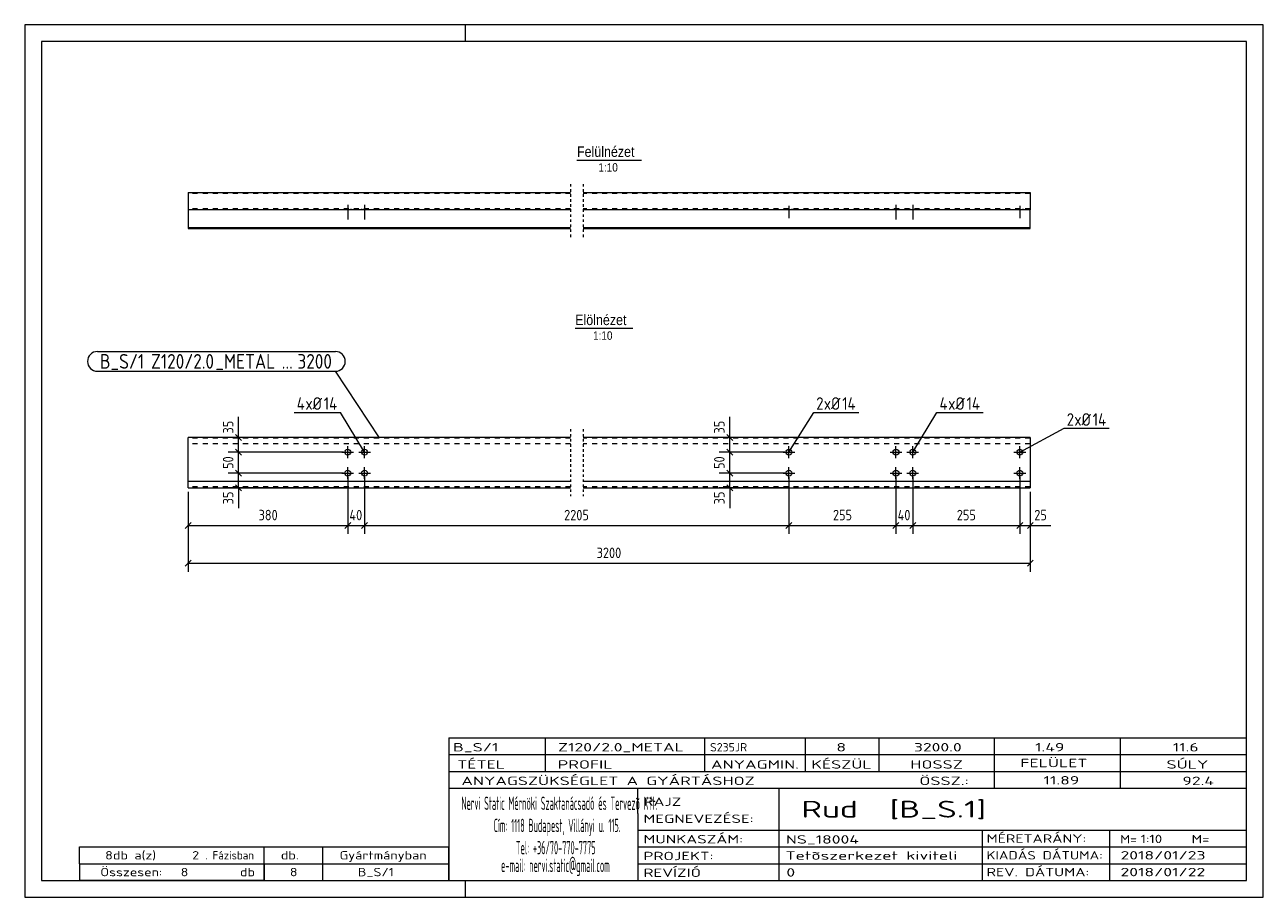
# Model space of a CAD drawing. Header units: millimetres. Extents: x 1 to 296, y 1 to 209.
import ezdxf

# ---------------------------------------------------------------- set-up
doc = ezdxf.new("R2010")
doc.units = ezdxf.units.MM
doc.header["$LTSCALE"] = 0.6
for name, pattern in [('XKITLINE00', [0]), ('XKITLINE01', [4, 1, -1, 1, -1]), ('XKITLINE02', [4, 2, -2])]:
    doc.linetypes.add(name, pattern=pattern)
for name, color, linetype, lineweight in [('Bolt', 7, 'Continuous', 0), ('BoltMark', 3, 'Continuous', 0), ('DrawingSheet', 5, 'Continuous', 0), ('OtherObjectType', 1, 'Continuous', 0), ('Part', 2, 'Continuous', 0), ('PartMark', 3, 'Continuous', 0), ('Z-DIMENSIONS', 1, 'Continuous', 0)]:
    doc.layers.add(name, color=color, linetype=linetype, lineweight=lineweight)
doc.styles.add('ARIAL', font='ARIAL.TTF')
doc.styles.add('ISOCPEUR', font='ISOCPEUR.TTF')

msp = doc.modelspace()

# ---------------------------------------------------------------- linework, layer by layer
at = {"layer": 'Bolt', "color": 4, "linetype": 'XKITLINE00', "lineweight": 0}
for p, q in [((77.94, 166.1), (77.94, 162.55)), ((77.94, 166.1), (77.94, 162.55)), ((81.94, 166.1), (81.94, 162.55)), ((81.94, 166.1), (81.94, 162.55)), ((183.02, 165.85), (183.02, 162.9)), ((183.02, 165.85), (183.02, 162.9)), ((208.52, 166.1), (208.52, 162.55)), ((208.52, 166.1), (208.52, 162.55)), ((212.52, 166.1), (212.52, 162.55)), ((212.52, 166.1), (212.52, 162.55)), ((238.02, 165.85), (238.02, 162.9)), ((238.02, 165.85), (238.02, 162.9)), ((77.24, 165.1), (77.24, 164.9)), ((77.24, 165.1), (77.24, 164.9)), ((78.64, 165.1), (78.64, 164.9)), ((78.64, 165.1), (78.64, 164.9)), ((81.24, 165.1), (81.24, 164.9)), ((81.24, 165.1), (81.24, 164.9)), ((82.64, 165.1), (82.64, 164.9)), ((82.64, 165.1), (82.64, 164.9)), ((182.32, 165.1), (182.32, 164.9)), ((182.32, 165.1), (182.32, 164.9)), ((183.72, 165.1), (183.72, 164.9)), ((183.72, 165.1), (183.72, 164.9)), ((207.82, 165.1), (207.82, 164.9)), ((207.82, 165.1), (207.82, 164.9)), ((209.22, 165.1), (209.22, 164.9)), ((209.22, 165.1), (209.22, 164.9)), ((211.82, 165.1), (211.82, 164.9)), ((211.82, 165.1), (211.82, 164.9)), ((213.22, 165.1), (213.22, 164.9)), ((213.22, 165.1), (213.22, 164.9)), ((237.32, 165.1), (237.32, 164.9)), ((237.32, 165.1), (237.32, 164.9)), ((238.72, 165.1), (238.72, 164.9)), ((238.72, 165.1), (238.72, 164.9)), ((76.54, 107.11), (79.34, 107.11)), ((77.94, 105.71), (77.94, 108.51)), ((80.54, 107.11), (83.34, 107.11)), ((81.94, 105.71), (81.94, 108.51)), ((181.62, 107.11), (184.42, 107.11)), ((183.02, 105.71), (183.02, 108.51)), ((207.12, 107.11), (209.92, 107.11)), ((208.52, 105.71), (208.52, 108.51)), ((211.12, 107.11), (213.92, 107.11)), ((212.52, 105.71), (212.52, 108.51)), ((236.62, 107.11), (239.42, 107.11)), ((238.02, 105.71), (238.02, 108.51)), ((77.94, 100.71), (77.94, 103.51)), ((81.94, 100.71), (81.94, 103.51)), ((183.02, 100.71), (183.02, 103.51)), ((208.52, 100.71), (208.52, 103.51)), ((212.52, 100.71), (212.52, 103.51)), ((238.02, 100.71), (238.02, 103.51)), ((76.54, 102.11), (79.34, 102.11)), ((80.54, 102.11), (83.34, 102.11)), ((181.62, 102.11), (184.42, 102.11)), ((207.12, 102.11), (209.92, 102.11)), ((211.12, 102.11), (213.92, 102.11)), ((236.62, 102.11), (239.42, 102.11))]:
    msp.add_line(p, q, dxfattribs=at)
for centre in [(77.94, 107.11), (81.94, 107.11), (183.02, 107.11), (208.52, 107.11), (212.52, 107.11), (238.02, 107.11), (77.94, 102.11), (81.94, 102.11), (183.02, 102.11), (208.52, 102.11), (212.52, 102.11), (238.02, 102.11)]:
    msp.add_circle(centre, 0.7, dxfattribs=at)
at = {"layer": 'BoltMark', "color": 4, "linetype": 'XKITLINE00', "lineweight": 0}
for p, q in [((65.18, 116.6), (76.17, 116.6)), ((81.94, 107.11), (76.17, 116.6)), ((183.02, 107.11), (188.92, 116.6)), ((188.92, 116.6), (199.66, 116.6)), ((212.52, 107.11), (218.29, 116.6)), ((218.29, 116.6), (229.29, 116.6)), ((238.02, 107.11), (248.59, 112.79)), ((248.59, 112.79), (259.33, 112.79))]:
    msp.add_line(p, q, dxfattribs=at)
at = {"layer": 'DrawingSheet', "color": 2, "linetype": 'XKITLINE00', "lineweight": 0}
for p, q in [((296, 209), (1, 209)), ((1, 209), (1, 1)), ((106, 205), (106, 209)), ((296, 1), (296, 209)), ((106, 1), (106, 5)), ((1, 1), (296, 1))]:
    msp.add_line(p, q, dxfattribs=at)
at = {"layer": 'DrawingSheet', "color": 3, "linetype": 'XKITLINE00', "lineweight": 0}
for p, q in [((292, 205), (5, 205)), ((5, 205), (5, 5)), ((292, 5), (292, 205)), ((5, 5), (292, 5))]:
    msp.add_line(p, q, dxfattribs=at)
at = {"layer": 'OtherObjectType', "color": 6, "linetype": 'XKITLINE00', "lineweight": 0}
for p, q in [((132.54, 176.75), (147.92, 176.75)), ((132.11, 136.65), (145.82, 136.65))]:
    msp.add_line(p, q, dxfattribs=at)
at = {"layer": 'OtherObjectType', "color": 7, "linetype": 'XKITLINE00', "lineweight": 0}
for p, q in [((102, 39), (292, 39)), ((102, 39), (102, 35)), ((102, 39), (292, 39)), ((125, 35), (125, 39)), ((163, 35), (163, 39)), ((187, 35), (187, 39)), ((204.5, 35), (204.5, 39)), ((232, 35), (232, 39)), ((262, 35), (262, 39)), ((292, 35), (292, 39)), ((102, 35), (292, 35)), ((102, 35), (102, 5)), ((102, 35), (292, 35)), ((125, 31), (125, 35)), ((163, 31), (163, 35)), ((187, 31), (187, 35)), ((204.5, 31), (204.5, 35)), ((232, 31), (232, 35)), ((262, 31), (262, 35)), ((292, 31), (292, 35)), ((102, 31), (292, 31)), ((232, 27), (232, 31)), ((262, 27), (262, 31)), ((292, 27), (292, 31)), ((102, 27), (292, 27)), ((147, 21), (147, 27)), ((180.7, 17), (180.7, 27)), ((292, 21), (292, 27)), ((147, 21), (147, 5)), ((292, 17), (292, 21)), ((147, 17), (292, 17)), ((180.7, 5), (180.7, 17)), ((229.16, 13), (229.16, 17)), ((259.5, 5), (259.5, 17)), ((292, 13), (292, 17)), ((14, 9), (14, 13)), ((14, 13), (58, 13)), ((14, 13), (58, 13)), ((58, 9), (58, 13)), ((58, 13), (102, 13)), ((58, 9), (58, 13)), ((72, 9), (72, 13)), ((102, 9), (102, 13)), ((147, 13), (292, 13)), ((229.16, 5), (229.16, 13)), ((292, 9), (292, 13)), ((14, 9), (58, 9)), ((14, 9), (14, 5)), ((14, 9), (58, 9)), ((58, 9), (58, 5)), ((58, 9), (102, 9)), ((58, 5), (58, 9)), ((72, 5), (72, 9)), ((102, 5), (102, 9)), ((147, 9), (292, 9)), ((292, 5), (292, 9)), ((58, 5), (14, 5)), ((58, 5), (102, 5)), ((102, 5), (292, 5)), ((139.5, 5), (292, 5))]:
    msp.add_line(p, q, dxfattribs=at)
at = {"layer": 'Part', "color": 2, "linetype": 'XKITLINE00', "lineweight": 0}
for p, q in [((39.94, 169), (39.94, 164.9)), ((39.94, 169), (130.98, 169)), ((133.98, 169), (240.52, 169)), ((240.52, 169), (240.52, 164.9)), ((39.94, 164.9), (39.94, 160.4)), ((130.98, 164.9), (39.94, 164.9)), ((240.52, 164.9), (133.98, 164.9)), ((240.52, 160.4), (240.52, 164.9)), ((130.98, 160.6), (39.94, 160.6)), ((39.94, 160.4), (130.98, 160.4)), ((240.52, 160.6), (133.98, 160.6)), ((133.98, 160.4), (240.52, 160.4)), ((39.94, 98.61), (39.94, 110.61)), ((130.98, 110.61), (39.94, 110.61)), ((240.52, 110.61), (133.98, 110.61)), ((240.52, 110.61), (240.52, 98.61)), ((130.98, 100.11), (39.94, 100.11)), ((39.94, 98.61), (130.98, 98.61)), ((240.52, 100.11), (133.98, 100.11)), ((133.98, 98.61), (240.52, 98.61))]:
    msp.add_line(p, q, dxfattribs=at)
at = {"layer": 'Part', "color": 7, "linetype": 'XKITLINE02', "lineweight": 0}
for p, q in [((130.98, 168.8), (39.94, 168.8)), ((240.52, 168.8), (133.98, 168.8)), ((130.98, 165.1), (39.94, 165.1)), ((240.52, 165.1), (133.98, 165.1)), ((130.98, 110.41), (39.94, 110.41)), ((240.52, 110.41), (133.98, 110.41)), ((130.98, 109.11), (39.94, 109.11)), ((240.52, 109.11), (133.98, 109.11)), ((130.98, 98.81), (39.94, 98.81)), ((240.52, 98.81), (133.98, 98.81))]:
    msp.add_line(p, q, dxfattribs=at)
at = {"layer": 'Part', "color": 2, "linetype": 'XKITLINE01', "lineweight": 0}
for p, q in [((130.98, 171), (130.98, 158.4)), ((133.98, 171), (133.98, 158.4)), ((130.98, 112.61), (130.98, 96.61)), ((133.98, 112.61), (133.98, 96.61))]:
    msp.add_line(p, q, dxfattribs=at)
at = {"layer": 'PartMark', "color": 7, "linetype": 'XKITLINE00', "lineweight": 0}
for p, q in [((18.3, 131.1), (74.99, 131.1)), ((18.3, 126.4), (74.99, 126.4)), ((85.49, 110.56), (74.99, 126.4))]:
    msp.add_line(p, q, dxfattribs=at)
for centre, start, end in [((18.3, 128.75), 90, 270), ((74.99, 128.75), 270, 90)]:
    msp.add_arc(centre, 2.35, start, end, dxfattribs=at)
at = {"layer": 'Z-DIMENSIONS', "color": 7, "linetype": 'XKITLINE00', "lineweight": 0}
for p, q in [((51.94, 110.61), (51.94, 115.49)), ((51.94, 110.61), (51.94, 115.49)), ((168.94, 110.61), (168.94, 115.49)), ((168.94, 110.61), (168.94, 115.49)), ((76.94, 110.61), (49.44, 110.61)), ((51.23, 111.32), (52.65, 109.9)), ((51.94, 107.11), (51.94, 110.61)), ((182.02, 110.61), (166.44, 110.61)), ((168.23, 111.32), (169.65, 109.9)), ((168.94, 107.11), (168.94, 110.61)), ((76.94, 107.11), (49.44, 107.11)), ((76.94, 107.11), (49.44, 107.11)), ((51.23, 107.82), (52.65, 106.4)), ((51.23, 107.82), (52.65, 106.4)), ((51.94, 102.11), (51.94, 107.11)), ((182.02, 107.11), (166.44, 107.11)), ((182.02, 107.11), (166.44, 107.11)), ((168.23, 107.82), (169.65, 106.4)), ((168.23, 107.82), (169.65, 106.4)), ((168.94, 102.11), (168.94, 107.11)), ((76.94, 102.11), (49.44, 102.11)), ((76.94, 102.11), (49.44, 102.11)), ((51.23, 102.82), (52.65, 101.4)), ((51.23, 102.82), (52.65, 101.4)), ((51.94, 98.61), (51.94, 102.11)), ((77.94, 101.11), (77.94, 93.86)), ((77.94, 101.11), (77.94, 87.61)), ((81.94, 101.11), (81.94, 87.61)), ((81.94, 101.11), (81.94, 93.86)), ((182.02, 102.11), (166.44, 102.11)), ((182.02, 102.11), (166.44, 102.11)), ((168.23, 102.82), (169.65, 101.4)), ((168.23, 102.82), (169.65, 101.4)), ((168.94, 98.61), (168.94, 102.11)), ((183.02, 101.11), (183.02, 87.61)), ((183.02, 101.11), (183.02, 87.61)), ((208.52, 101.11), (208.52, 93.86)), ((208.52, 101.11), (208.52, 87.61)), ((212.52, 101.11), (212.52, 87.61)), ((212.52, 101.11), (212.52, 93.86)), ((238.02, 101.11), (238.02, 87.61)), ((238.02, 101.11), (238.02, 87.61)), ((39.94, 97.61), (39.94, 78.61)), ((39.94, 97.61), (39.94, 87.61)), ((76.94, 98.61), (49.44, 98.61)), ((51.23, 99.32), (52.65, 97.9)), ((51.94, 98.61), (51.94, 93.73)), ((51.94, 98.61), (51.94, 93.73)), ((182.02, 98.61), (166.44, 98.61)), ((168.23, 99.32), (169.65, 97.9)), ((168.94, 98.61), (168.94, 93.73)), ((168.94, 98.61), (168.94, 93.73)), ((240.52, 97.61), (240.52, 78.61)), ((240.52, 97.61), (240.52, 87.61)), ((40.65, 90.32), (39.23, 88.9)), ((39.94, 89.61), (77.94, 89.61)), ((78.65, 90.32), (77.23, 88.9)), ((78.65, 90.32), (77.23, 88.9)), ((77.94, 90.36), (77.94, 87.61)), ((77.94, 89.61), (81.94, 89.61)), ((82.65, 90.32), (81.23, 88.9)), ((82.65, 90.32), (81.23, 88.9)), ((81.94, 90.36), (81.94, 87.61)), ((81.94, 89.61), (183.02, 89.61)), ((183.73, 90.32), (182.31, 88.9)), ((183.73, 90.32), (182.31, 88.9)), ((183.02, 89.61), (208.52, 89.61)), ((209.23, 90.32), (207.81, 88.9)), ((209.23, 90.32), (207.81, 88.9)), ((208.52, 90.36), (208.52, 87.61)), ((208.52, 89.61), (212.52, 89.61)), ((213.23, 90.32), (211.81, 88.9)), ((213.23, 90.32), (211.81, 88.9)), ((212.52, 90.36), (212.52, 87.61)), ((212.52, 89.61), (238.02, 89.61)), ((238.73, 90.32), (237.31, 88.9)), ((238.73, 90.32), (237.31, 88.9)), ((238.02, 89.61), (240.52, 89.61)), ((241.23, 90.32), (239.81, 88.9)), ((240.52, 89.61), (245.4, 89.61)), ((240.52, 89.61), (245.4, 89.61)), ((40.65, 81.32), (39.23, 79.9)), ((39.94, 80.61), (240.52, 80.61)), ((241.23, 81.32), (239.81, 79.9))]:
    msp.add_line(p, q, dxfattribs=at)
at = {"layer": 'Z-DIMENSIONS', "color": 3}
for p in [(51.94, 110.61), (168.94, 110.61), (51.94, 107.11), (51.94, 107.11), (168.94, 107.11), (168.94, 107.11), (51.94, 102.11), (51.94, 102.11), (168.94, 102.11), (168.94, 102.11), (51.94, 98.61), (168.94, 98.61), (39.94, 89.61), (77.94, 89.61), (77.94, 89.61), (81.94, 89.61), (81.94, 89.61), (183.02, 89.61), (183.02, 89.61), (208.52, 89.61), (208.52, 89.61), (212.52, 89.61), (212.52, 89.61), (238.02, 89.61), (238.02, 89.61), (240.52, 89.61), (39.94, 80.61), (240.52, 80.61)]:
    msp.add_point(p, dxfattribs=at)

# ---------------------------------------------------------------- texts
at = {"layer": 'BoltMark', "color": 4, "style": 'ISOCPEUR', "width": 0.85}
for s, p in [('4', (65.78, 117.2)), ('xØ', (67.84, 117.2)), ('14', (72.22, 117.2)), ('2', (189.52, 117.2)), ('xØ', (191.32, 117.2)), ('14', (195.71, 117.2)), ('4', (218.89, 117.2)), ('xØ', (220.95, 117.2)), ('14', (225.33, 117.2)), ('2', (249.19, 113.39)), ('xØ', (251, 113.39)), ('14', (255.38, 113.39))]:
    msp.add_text(s, height=3, dxfattribs=at).set_placement(p)
at = {"layer": 'OtherObjectType', "color": 6, "style": 'ARIAL', "width": 0.85}
for s, height, p in [('Felülnézet', 2.5, (132.54, 177.5)), ('1:10', 2, (137.64, 174)), ('Elölnézet', 2.5, (132.11, 137.4)), ('1:10', 2, (136.37, 133.9))]:
    msp.add_text(s, height=height, dxfattribs=at).set_placement(p)
at = {"layer": 'OtherObjectType', "color": 7, "style": 'ISOCPEUR'}
for s, height, width, p in [('B_S/1', 2, 1.525501, (103, 35.76)), ('Z120/2.0_METAL', 2, 1.525501, (128, 35.76)), ('S235JR', 2, 1.02, (164.22, 35.76)), ('8', 2, 1.525501, (194.32, 35.76)), ('3200.0', 2, 1.525501, (212.78, 35.76)), ('1.49', 2, 1.525501, (241.66, 35.76)), ('11.6', 2, 1.525501, (274.45, 35.76)), ('TÉTEL', 2, 1.525501, (104, 31.66)), ('PROFIL', 2, 1.525501, (127.96, 31.66)), ('ANYAGMIN.', 2, 1.525501, (164.47, 31.66)), ('KÉSZÜL', 2, 1.525501, (188.37, 31.66)), ('HOSSZ', 2, 1.525501, (211.96, 31.66)), ('FELÜLET', 2, 1.525501, (238.13, 32)), ('SÚLY', 2, 1.525501, (272.96, 31.66)), ('ANYAGSZÜKSÉGLET A GYÁRTÁSHOZ', 2, 1.525501, (105, 27.75)), ('ÖSSZ.:', 2, 1.525501, (214.1, 27.75)), ('11.89', 2, 1.525501, (243.67, 27.88)), ('92.4', 2, 1.525501, (276.75, 27.75)), ('Nervi Static Mérnöki\xa0Szaktanácsadó\xa0és\xa0Tervezõ Kft.', 3.1765, 0.403093, (105, 21.82)), ('RAJZ', 2, 1.445, (148.38, 22.78)), ('Rud  [B_S.1]', 4, 1.474651, (186, 20)), ('MEGNEVEZÉSE:', 2, 1.445, (148.38, 18.72)), ('Cím:\xa01118 Budapest, Villányi u. 115.', 3.1765, 0.403093, (112.69, 16.53)), ('MUNKASZÁM:', 2, 1.445, (148.38, 13.84)), ('NS_18004', 2, 1.525501, (182.28, 13.78)), ('MÉRETARÁNY:', 2, 1.36, (230.1, 14)), ('M=', 2, 1.211571, (261.91, 13.84)), ('1:10', 2, 1.275, (266.79, 13.9)), ('M=', 2, 1.275, (278.95, 13.87)), ('8', 2, 1.211571, (20.14, 10)), ('db a(z)', 2, 1.211571, (22, 10)), ('2', 2, 1.211571, (40.86, 10)), ('. Fázisban', 2, 0.935, (44, 10)), ('db.', 2, 1.211571, (62, 10)), ('Gyártmányban', 2, 1.211571, (76, 10)), ('Tel:\xa0+36/70-770-7775', 3.1765, 0.403093, (117.97, 11.24)), ('PROJEKT:', 2, 1.445, (148.38, 9.84)), ('Tetõszerkezet kiviteli ', 2, 1.525501, (182.2, 9.94)), ('KIADÁS DÁTUMA:', 2, 1.275, (230.1, 10)), ('2018/01/23', 2, 1.525501, (262, 10)), ('e-mail:\xa0nervi.static@gmail.com', 3.1765, 0.403093, (114.45, 7)), ('Összesen:            db', 2, 1.211571, (19, 6)), ('8', 2, 1.211571, (38.14, 6)), ('8', 2, 1.211571, (64.14, 6)), ('B_S/1', 2, 1.211571, (80.33, 6)), ('REVÍZIÓ', 2, 1.445, (148.38, 5.84)), ('0', 2, 1.525501, (182.41, 5.92)), ('REV. DÁTUMA:', 2, 1.36, (230.1, 6)), ('2018/01/22', 2, 1.525501, (262, 6))]:
    msp.add_text(s, height=height, dxfattribs=dict(at, width=width)).set_placement(p)
at = {"layer": 'PartMark', "color": 3, "style": 'ISOCPEUR', "width": 0.85}
for s, p in [('B_S/1', (18.9, 127)), ('Z120/2.0', (31.08, 127)), ('_METAL', (46.42, 127)), ('3200', (65.96, 127)), ('...', (62.21, 127))]:
    msp.add_text(s, height=3.5, dxfattribs=at).set_placement(p)
at = {"layer": 'Z-DIMENSIONS', "color": 3, "style": 'ISOCPEUR', "width": 0.85}
for s, p in [('35', (50.69, 111.55)), ('35', (167.69, 111.55)), ('50', (50.69, 103.11)), ('50', (167.69, 103.11)), ('35', (50.69, 94.67)), ('35', (167.69, 94.67))]:
    msp.add_text(s, height=2.5, rotation=90.0002, dxfattribs=at).set_placement(p)
for s, p in [('380', (56.69, 90.86)), ('40', (78.33, 90.86)), ('2205', (129.47, 90.86)), ('255', (193.51, 90.86)), ('40', (208.91, 90.86)), ('255', (223.01, 90.86)), ('25', (241.46, 90.86)), ('3200', (137.22, 81.86))]:
    msp.add_text(s, height=2.5, dxfattribs=at).set_placement(p)

doc.saveas('drawing.dxf')
